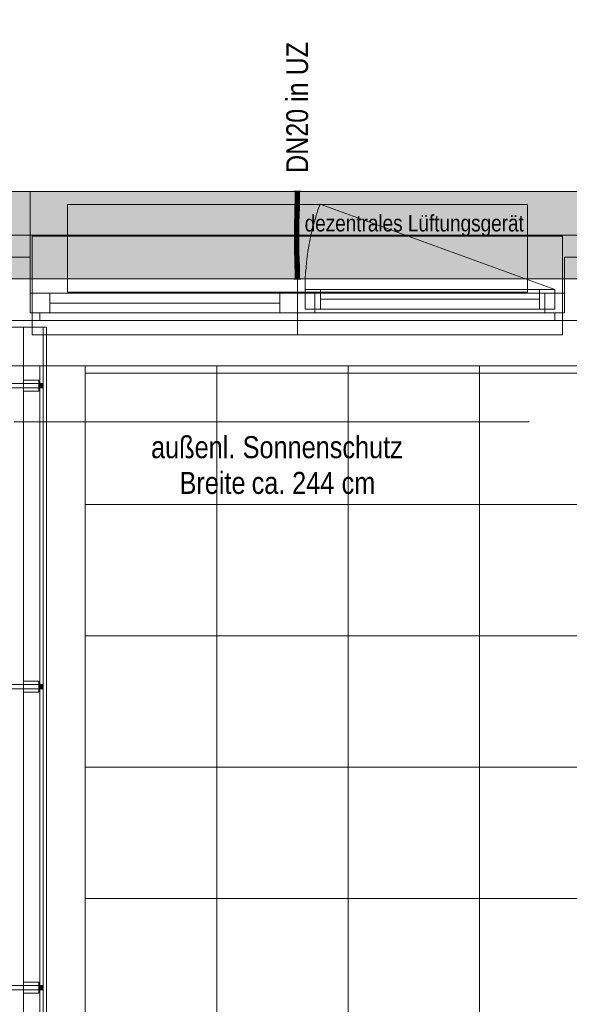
# Model space of a CAD drawing. Extents: x -620 to 300, y 62 to 1112.
# Tile 11 of 53: x -450 to -399, y 314 to 404. Entities that reach past the tile are written whole.
import ezdxf
from ezdxf.lldxf.tags import DXFTag

# ---------------------------------------------------------------- set-up
doc = ezdxf.new("R2010")
doc.units = 0
doc.layers.get('0').update_dxf_attribs({"lineweight": 13})
for name, color, linetype, lineweight, true_color in [('30 -33 Aussenwände- 7 Fassade_ Elemente', 7, 'Continuous', 9, 0x00aacc), ('30 -35 Decken- 1 Konstruktion-Träger- Stahlbeton', 7, 'grob-A06GA1UR8I', 13, 0x33aa00), ('30 -36 Dächer- 3 Dachbeläge', 7, 'Continuous', 15, 0x9999ff), ('30 -36 Dächer- 4 Dachbekleidungen', 7, 'Continuous', 9, 0xccccff), ('70 -72 Beschriftung- 1 Beschriftung allgemein', 7, 'Continuous', 9, 0xff6633), ('E_Leerrohr 20', 7, 'Continuous', 13, 0xcc0099), ('E_Leerrohr 20-Shading', 7, 'Continuous', 13, 0xcc0099), ('iwb_Schraffur_Unterzug', 7, 'Continuous', 5, 0xffffcc)]:
    doc.layers.add(name, color=color, linetype=linetype, lineweight=lineweight, true_color=true_color)
for name, color, linetype, lineweight in [('60- 61 allgemeine Ausstattung- 4 Terrassen', 7, 'Continuous', 9), ('70 -71 Achsen- 1 Gebäudeachsen', 7, 'STRICHPUNKT2-A06GA1UQ8I', 18), ('Detailelementbeschriftung', 7, 'Continuous', 9)]:
    doc.layers.add(name, color=color, linetype=linetype, lineweight=lineweight)
doc.styles.get("Standard").update_dxf_attribs({"font": 'ARIALN.TTF'})
tags = doc.linetypes.add('grob-A06GA1UR8I', pattern=[14, 3, -8, 3]).pattern_tags.tags
tags[8:9] = [DXFTag(74, 4), DXFTag(75, 0), DXFTag(340, '0'), DXFTag(46, 0.0), DXFTag(50, 0.0), DXFTag(44, 0.0), DXFTag(45, 0.0)]
tags[6:7] = [DXFTag(74, 4), DXFTag(75, 0), DXFTag(340, '0'), DXFTag(46, 0.0), DXFTag(50, 0.0), DXFTag(44, 0.0), DXFTag(45, 0.0)]
tags[4:5] = [DXFTag(74, 4), DXFTag(75, 0), DXFTag(340, '0'), DXFTag(46, 0.0), DXFTag(50, 0.0), DXFTag(44, 0.0), DXFTag(45, 0.0)]
tags = doc.linetypes.add('STRICHPUNKT2', pattern=[12.7, 6.35, -3.175, 0, -3.175]).pattern_tags.tags
tags[10:11] = [DXFTag(74, 4), DXFTag(75, 0), DXFTag(340, '0'), DXFTag(46, 0.0), DXFTag(50, 0.0), DXFTag(44, 0.0), DXFTag(45, 0.0)]
tags[8:9] = [DXFTag(74, 4), DXFTag(75, 0), DXFTag(340, '0'), DXFTag(46, 0.0), DXFTag(50, 0.0), DXFTag(44, 0.0), DXFTag(45, 0.0)]
tags[6:7] = [DXFTag(74, 4), DXFTag(75, 0), DXFTag(340, '0'), DXFTag(46, 0.0), DXFTag(50, 0.0), DXFTag(44, 0.0), DXFTag(45, 0.0)]
tags[4:5] = [DXFTag(74, 4), DXFTag(75, 0), DXFTag(340, '0'), DXFTag(46, 0.0), DXFTag(50, 0.0), DXFTag(44, 0.0), DXFTag(45, 0.0)]
tags = doc.linetypes.add('STRICHPUNKT2-A06GA1UQ8I', pattern=[12.7, 6.35, -3.175, 0, -3.175]).pattern_tags.tags
tags[10:11] = [DXFTag(74, 4), DXFTag(75, 0), DXFTag(340, '0'), DXFTag(46, 0.0), DXFTag(50, 0.0), DXFTag(44, 0.0), DXFTag(45, 0.0)]
tags[8:9] = [DXFTag(74, 4), DXFTag(75, 0), DXFTag(340, '0'), DXFTag(46, 0.0), DXFTag(50, 0.0), DXFTag(44, 0.0), DXFTag(45, 0.0)]
tags[6:7] = [DXFTag(74, 4), DXFTag(75, 0), DXFTag(340, '0'), DXFTag(46, 0.0), DXFTag(50, 0.0), DXFTag(44, 0.0), DXFTag(45, 0.0)]
tags[4:5] = [DXFTag(74, 4), DXFTag(75, 0), DXFTag(340, '0'), DXFTag(46, 0.0), DXFTag(50, 0.0), DXFTag(44, 0.0), DXFTag(45, 0.0)]

# ---------------------------------------------------------------- blocks, each defined once
blk = doc.blocks.new('Shading-A06GA1Q08I', base_point=(-424.183, 385.551))
at = {"layer": 'E_Leerrohr 20-Shading', "color": 224, "true_color": 0x8d0069}
for points in [[(-424.421, 388.453), (-424.48, 388.453), (-424.427, 387.731), (-424.486, 387.732)], [(-424.124, 388.453), (-424.138, 388.453), (-424.133, 387.726), (-424.144, 387.726)], [(-424.133, 387.726), (-424.114, 387.726), (-424.124, 388.453), (-424.104, 388.453)], [(-424.104, 388.453), (-424.114, 387.726), (-424.094, 388.453), (-424.106, 387.726)], [(-424.094, 388.453), (-424.106, 387.726), (-424.08, 388.453), (-424.09, 387.726)], [(-424.09, 387.726), (-424.086, 387.726), (-424.08, 388.453)], [(-424.444, 387.007), (-424.501, 387.009), (-424.467, 386.283), (-424.521, 386.284)], [(-424.427, 387.731), (-424.486, 387.732), (-424.444, 387.007), (-424.501, 387.009)], [(-424.462, 386.283), (-424.443, 387.007), (-424.467, 386.283), (-424.444, 387.007)], [(-424.443, 387.007), (-424.427, 387.731), (-424.444, 387.007)], [(-424.153, 387), (-424.16, 387), (-424.178, 386.275), (-424.179, 386.275)], [(-424.153, 387), (-424.178, 386.275), (-424.151, 387), (-424.174, 386.275)], [(-424.174, 386.275), (-424.163, 386.275), (-424.151, 387), (-424.136, 387)], [(-424.136, 387), (-424.163, 386.275), (-424.129, 387), (-424.157, 386.275)], [(-424.133, 387.726), (-424.144, 387.726), (-424.153, 387), (-424.16, 387)], [(-424.129, 387), (-424.157, 386.275), (-424.117, 386.999), (-424.15, 386.274)], [(-424.136, 387.59), (-424.153, 387), (-424.151, 387)], [(-424.133, 387.726), (-424.136, 387.59), (-424.136, 387), (-424.151, 387)], [(-424.15, 386.274), (-424.121, 386.274), (-424.117, 386.999), (-424.101, 386.999)], [(-424.114, 387.726), (-424.136, 387), (-424.106, 387.726), (-424.129, 387)], [(-424.133, 387.726), (-424.136, 387), (-424.114, 387.726)], [(-424.106, 387.726), (-424.129, 387), (-424.09, 387.726), (-424.117, 386.999)], [(-424.117, 386.999), (-424.101, 386.999), (-424.09, 387.726), (-424.086, 387.726)], [(-424.54, 385.559), (-424.474, 386.015), (-424.528, 386.016)], [(-424.491, 385.558), (-424.47, 386.015), (-424.54, 385.559), (-424.474, 386.015)], [(-424.528, 386.016), (-424.475, 386.015), (-424.521, 386.284), (-424.475, 386.019)], [(-424.521, 386.284), (-424.475, 386.019), (-424.467, 386.283)], [(-424.481, 385.557), (-424.468, 386.057), (-424.491, 385.558)], [(-424.475, 386.019), (-424.462, 386.283), (-424.467, 386.283)], [(-424.475, 386.019), (-424.474, 386.015), (-424.462, 386.283), (-424.468, 386.057)], [(-424.475, 386.015), (-424.474, 386.015), (-424.475, 386.019)], [(-424.47, 386.015), (-424.468, 386.057), (-424.474, 386.015)], [(-424.186, 386.008), (-424.186, 386.013), (-424.199, 385.551)], [(-424.183, 385.981), (-424.186, 386.008), (-424.196, 385.551), (-424.199, 385.551)], [(-424.196, 385.551), (-424.19, 385.551), (-424.183, 385.981), (-424.176, 385.914)], [(-424.174, 386.275), (-424.186, 386.008), (-424.183, 385.981)], [(-424.174, 386.275), (-424.178, 386.275), (-424.186, 386.008), (-424.182, 386.142)], [(-424.178, 386.275), (-424.179, 386.275), (-424.186, 386.013)], [(-424.182, 386.142), (-424.186, 386.013), (-424.186, 386.008)], [(-424.183, 385.981), (-424.176, 385.914), (-424.174, 386.275), (-424.163, 386.275)], [(-424.163, 386.275), (-424.176, 385.914), (-424.157, 386.275), (-424.172, 385.869)], [(-424.166, 386.014), (-424.172, 385.869), (-424.162, 386.014), (-424.169, 385.844)], [(-424.162, 386.014), (-424.169, 385.844), (-424.128, 386.013), (-424.14, 385.55)], [(-424.15, 386.274), (-424.157, 386.275), (-424.162, 386.014), (-424.166, 386.014)], [(-424.15, 386.274), (-424.162, 386.014), (-424.121, 386.274), (-424.128, 386.013)], [(-424.491, 385.558), (-424.54, 385.559), (-424.514, 384.831), (-424.553, 384.832)], [(-424.495, 384.831), (-424.481, 385.557), (-424.514, 384.831), (-424.491, 385.558)], [(-424.209, 384.828), (-424.19, 385.551), (-424.212, 384.828), (-424.196, 385.551)], [(-424.196, 385.551), (-424.199, 385.551), (-424.212, 384.828)], [(-424.19, 385.551), (-424.209, 384.828), (-424.195, 385.156), (-424.206, 384.828)], [(-424.206, 384.828), (-424.205, 384.828), (-424.195, 385.156)], [(-424.195, 385.156), (-424.205, 384.828), (-424.14, 385.55), (-424.153, 384.827)], [(-424.195, 385.156), (-424.14, 385.55), (-424.183, 385.551)], [(-424.184, 385.551), (-424.195, 385.156), (-424.183, 385.551)], [(-424.19, 385.551), (-424.195, 385.156), (-424.184, 385.551)], [(-424.176, 385.914), (-424.19, 385.551), (-424.172, 385.869), (-424.184, 385.551)], [(-424.172, 385.869), (-424.184, 385.551), (-424.169, 385.844), (-424.183, 385.551)], [(-424.183, 385.551), (-424.14, 385.55), (-424.169, 385.844)], [(-424.519, 384.104), (-424.518, 384.299), (-424.557, 384.104), (-424.556, 384.299)], [(-424.518, 384.299), (-424.514, 384.831), (-424.556, 384.299), (-424.553, 384.832)], [(-424.498, 384.104), (-424.495, 384.831), (-424.519, 384.104), (-424.514, 384.831)], [(-424.214, 384.302), (-424.215, 384.105), (-424.214, 384.3)], [(-424.215, 384.105), (-424.213, 384.105), (-424.214, 384.3), (-424.211, 384.29)], [(-424.209, 384.828), (-424.212, 384.828), (-424.214, 384.302)], [(-424.211, 384.681), (-424.214, 384.302), (-424.214, 384.3)], [(-424.214, 384.3), (-424.21, 384.465), (-424.212, 384.465)], [(-424.211, 384.29), (-424.209, 384.465), (-424.214, 384.3), (-424.21, 384.465)], [(-424.211, 384.29), (-424.213, 384.105), (-424.21, 384.287), (-424.211, 384.105)], [(-424.21, 384.465), (-424.211, 384.681), (-424.212, 384.465)], [(-424.205, 384.828), (-424.211, 384.303), (-424.153, 384.827), (-424.156, 384.303)], [(-424.21, 384.465), (-424.208, 384.538), (-424.211, 384.681), (-424.209, 384.828)], [(-424.211, 384.303), (-424.211, 384.29), (-424.156, 384.303), (-424.157, 384.105)], [(-424.211, 384.105), (-424.157, 384.105), (-424.21, 384.287)], [(-424.209, 384.465), (-424.208, 384.538), (-424.21, 384.465)], [(-424.209, 384.828), (-424.208, 384.538), (-424.206, 384.828)], [(-424.208, 384.538), (-424.205, 384.828), (-424.206, 384.828)], [(-424.519, 384.104), (-424.557, 384.104), (-424.506, 383.493), (-424.549, 383.492)], [(-424.506, 383.493), (-424.549, 383.492), (-424.48, 382.884), (-424.534, 382.882)], [(-424.49, 383.494), (-424.498, 384.104), (-424.506, 383.493), (-424.519, 384.104)], [(-424.475, 382.884), (-424.49, 383.494), (-424.48, 382.884), (-424.506, 383.493)], [(-424.207, 383.499), (-424.198, 383.499), (-424.213, 384.105), (-424.211, 384.105)], [(-424.198, 383.499), (-424.149, 383.5), (-424.211, 384.105), (-424.157, 384.105)], [(-424.198, 383.499), (-424.207, 383.499), (-424.172, 382.892), (-424.193, 382.892)], [(-424.134, 382.893), (-424.149, 383.5), (-424.172, 382.892), (-424.198, 383.499)], [(-424.457, 382.275), (-424.468, 382.645), (-424.534, 382.882), (-424.48, 382.884)], [(-424.457, 382.275), (-424.534, 382.882), (-424.516, 382.273)], [(-424.468, 382.645), (-424.475, 382.884), (-424.48, 382.884)], [(-424.172, 382.892), (-424.193, 382.892), (-424.142, 382.284), (-424.174, 382.283)], [(-424.116, 382.285), (-424.134, 382.893), (-424.142, 382.284), (-424.172, 382.892)], [(-424.457, 382.275), (-424.516, 382.273), (-424.44, 381.667), (-424.498, 381.666)], [(-424.44, 381.667), (-424.498, 381.666), (-424.426, 381.06), (-424.485, 381.059)], [(-424.142, 382.284), (-424.174, 382.283), (-424.111, 381.675), (-424.157, 381.674)], [(-424.111, 381.675), (-424.157, 381.674), (-424.089, 381.065), (-424.143, 381.064)], [(-424.098, 381.676), (-424.116, 382.285), (-424.111, 381.675), (-424.142, 382.284)], [(-424.085, 381.065), (-424.098, 381.676), (-424.089, 381.065), (-424.111, 381.675)], [(-424.426, 381.06), (-424.485, 381.059), (-424.421, 380.453), (-424.48, 380.453)], [(-424.08, 380.453), (-424.089, 381.065), (-424.138, 380.453), (-424.143, 381.064)], [(-424.08, 380.453), (-424.085, 381.065), (-424.089, 381.065)]]:
    blk.add_solid(points, dxfattribs=at)
at = {"layer": 'E_Leerrohr 20-Shading', "color": 222, "true_color": 0xc40093}
for points in [[(-424.387, 388.453), (-424.421, 388.453), (-424.38, 387.73), (-424.427, 387.731)], [(-424.358, 387.73), (-424.363, 388.453), (-424.38, 387.73), (-424.387, 388.453)], [(-424.314, 387.729), (-424.314, 388.453), (-424.358, 387.73), (-424.363, 388.453)], [(-424.286, 387.729), (-424.28, 388.453), (-424.314, 387.729), (-424.314, 388.453)], [(-424.28, 388.453), (-424.286, 387.729), (-424.281, 387.728)], [(-424.281, 387.728), (-424.275, 387.728), (-424.28, 388.453)], [(-424.275, 387.728), (-424.144, 387.726), (-424.28, 388.453), (-424.138, 388.453)], [(-424.377, 387.006), (-424.443, 387.007), (-424.376, 386.28), (-424.462, 386.283)], [(-424.377, 387.006), (-424.44, 387.129), (-424.443, 387.007)], [(-424.377, 387.006), (-424.38, 387.73), (-424.44, 387.129), (-424.424, 387.731)], [(-424.424, 387.731), (-424.427, 387.731), (-424.44, 387.129)], [(-424.358, 387.005), (-424.358, 387.73), (-424.377, 387.006), (-424.38, 387.73)], [(-424.36, 386.28), (-424.358, 387.005), (-424.376, 386.28), (-424.377, 387.006)], [(-424.36, 386.28), (-424.334, 386.279), (-424.358, 387.005), (-424.323, 387.004)], [(-424.358, 387.005), (-424.314, 387.729), (-424.358, 387.73)], [(-424.358, 387.005), (-424.323, 387.004), (-424.314, 387.729), (-424.315, 387.59)], [(-424.334, 386.279), (-424.325, 386.279), (-424.323, 387.004), (-424.319, 387.004)], [(-424.321, 386.279), (-424.301, 387.004), (-424.325, 386.279), (-424.319, 387.004)], [(-424.323, 387.004), (-424.319, 387.004), (-424.315, 387.59)], [(-424.286, 387.003), (-424.301, 387.004), (-424.292, 386.278), (-424.321, 386.279)], [(-424.301, 387.004), (-424.286, 387.729), (-424.319, 387.004), (-424.314, 387.729)], [(-424.281, 387.728), (-424.286, 387.729), (-424.286, 387.003), (-424.301, 387.004)], [(-424.179, 386.275), (-424.16, 387), (-424.292, 386.278), (-424.286, 387.003)], [(-424.286, 387.003), (-424.264, 387.003), (-424.281, 387.728), (-424.275, 387.728)], [(-424.264, 387.003), (-424.16, 387), (-424.275, 387.728), (-424.144, 387.726)], [(-424.468, 386.057), (-424.481, 385.557), (-424.459, 385.557)], [(-424.375, 385.766), (-424.462, 386.283), (-424.459, 385.557), (-424.468, 386.057)], [(-424.376, 386.28), (-424.462, 386.283), (-424.375, 385.766)], [(-424.36, 386.28), (-424.376, 386.28), (-424.361, 385.681), (-424.375, 385.766)], [(-424.36, 386.28), (-424.361, 385.681), (-424.334, 386.279), (-424.337, 386.088)], [(-424.337, 386.088), (-424.361, 385.681), (-424.345, 385.583)], [(-424.325, 386.279), (-424.337, 386.088), (-424.34, 385.554), (-424.345, 385.583)], [(-424.327, 386.143), (-424.325, 386.279), (-424.34, 385.554)], [(-424.328, 386.015), (-424.327, 386.143), (-424.34, 385.554)], [(-424.328, 386.015), (-424.34, 385.554), (-424.325, 386.015), (-424.336, 385.554)], [(-424.337, 386.088), (-424.325, 386.279), (-424.334, 386.279)], [(-424.336, 385.554), (-424.237, 385.552), (-424.325, 386.015), (-424.246, 386.014)], [(-424.328, 386.015), (-424.321, 386.279), (-424.325, 386.279)], [(-424.328, 386.015), (-424.294, 386.014), (-424.321, 386.279), (-424.292, 386.278)], [(-424.294, 386.014), (-424.186, 386.013), (-424.292, 386.278), (-424.179, 386.275)], [(-424.237, 385.552), (-424.199, 385.551), (-424.246, 386.014), (-424.186, 386.013)], [(-424.459, 385.557), (-424.481, 385.557), (-424.449, 384.831), (-424.495, 384.831)], [(-424.375, 385.766), (-424.459, 385.557), (-424.375, 385.555)], [(-424.371, 384.83), (-424.375, 385.555), (-424.449, 384.831), (-424.459, 385.557)], [(-424.375, 385.555), (-424.362, 385.555), (-424.375, 385.766), (-424.361, 385.681)], [(-424.36, 384.829), (-424.362, 385.555), (-424.371, 384.83), (-424.375, 385.555)], [(-424.361, 385.681), (-424.362, 385.555), (-424.345, 385.583), (-424.345, 385.554)], [(-424.36, 384.829), (-424.353, 384.829), (-424.362, 385.555), (-424.345, 385.554)], [(-424.353, 384.829), (-424.34, 385.554), (-424.345, 385.554)], [(-424.336, 385.554), (-424.34, 385.554), (-424.35, 384.829), (-424.353, 384.829)], [(-424.227, 384.828), (-424.237, 385.552), (-424.35, 384.829), (-424.336, 385.554)], [(-424.345, 385.554), (-424.34, 385.554), (-424.345, 385.583)], [(-424.212, 384.828), (-424.199, 385.551), (-424.227, 384.828), (-424.237, 385.552)], [(-424.495, 384.831), (-424.498, 384.104), (-424.449, 384.588), (-424.447, 384.104)], [(-424.449, 384.831), (-424.495, 384.831), (-424.449, 384.588)], [(-424.367, 384.468), (-424.371, 384.83), (-424.449, 384.588), (-424.449, 384.831)], [(-424.449, 384.588), (-424.363, 384.105), (-424.363, 384.138)], [(-424.449, 384.588), (-424.448, 384.558), (-424.363, 384.105), (-424.443, 384.104)], [(-424.367, 384.468), (-424.449, 384.588), (-424.426, 384.469)], [(-424.448, 384.558), (-424.447, 384.104), (-424.443, 384.104)], [(-424.363, 384.138), (-424.367, 384.468), (-424.426, 384.469)], [(-424.371, 384.83), (-424.367, 384.468), (-424.36, 384.829), (-424.362, 384.468)], [(-424.367, 384.468), (-424.363, 384.138), (-424.362, 384.468)], [(-424.362, 384.468), (-424.363, 384.138), (-424.358, 384.468), (-424.357, 384.105)], [(-424.359, 384.678), (-424.36, 384.829), (-424.358, 384.468), (-424.362, 384.468)], [(-424.356, 384.301), (-424.353, 384.829), (-424.36, 384.829)], [(-424.357, 384.105), (-424.356, 384.301), (-424.359, 384.678)], [(-424.357, 384.105), (-424.302, 384.105), (-424.356, 384.301), (-424.302, 384.302)], [(-424.356, 384.301), (-424.226, 384.302), (-424.353, 384.829), (-424.227, 384.828)], [(-424.302, 384.302), (-424.302, 384.105), (-424.226, 384.302), (-424.225, 384.105)], [(-424.226, 384.302), (-424.214, 384.302), (-424.227, 384.828), (-424.212, 384.828)], [(-424.225, 384.105), (-424.215, 384.105), (-424.226, 384.302), (-424.214, 384.302)], [(-424.447, 384.104), (-424.498, 384.104), (-424.453, 383.494), (-424.49, 383.494)], [(-424.453, 383.494), (-424.49, 383.494), (-424.463, 382.884), (-424.475, 382.884)], [(-424.463, 382.884), (-424.435, 382.885), (-424.453, 383.494), (-424.439, 383.495)], [(-424.453, 383.494), (-424.439, 383.495), (-424.447, 384.104), (-424.443, 384.104)], [(-424.439, 383.495), (-424.35, 383.496), (-424.443, 384.104), (-424.363, 384.105)], [(-424.435, 382.885), (-424.334, 382.888), (-424.439, 383.495), (-424.349, 383.496)], [(-424.363, 384.105), (-424.357, 384.105), (-424.363, 384.138)], [(-424.349, 383.496), (-424.357, 384.105), (-424.35, 383.496), (-424.363, 384.105)], [(-424.302, 384.105), (-424.357, 384.105), (-424.3, 383.497), (-424.349, 383.496)], [(-424.3, 383.497), (-424.349, 383.496), (-424.296, 382.889), (-424.334, 382.888)], [(-424.3, 383.497), (-424.231, 383.498), (-424.302, 384.105), (-424.225, 384.105)], [(-424.193, 382.892), (-424.207, 383.499), (-424.296, 382.889), (-424.3, 383.497)], [(-424.231, 383.498), (-424.207, 383.499), (-424.225, 384.105), (-424.215, 384.105)], [(-424.463, 382.884), (-424.475, 382.884), (-424.468, 382.645)], [(-424.464, 382.856), (-424.468, 382.645), (-424.459, 382.624)], [(-424.468, 382.645), (-424.457, 382.275), (-424.459, 382.624), (-424.452, 382.275)], [(-424.463, 382.884), (-424.464, 382.856), (-424.434, 382.563), (-424.459, 382.624)], [(-424.463, 382.884), (-424.434, 382.563), (-424.435, 382.885)], [(-424.452, 382.275), (-424.433, 382.276), (-424.459, 382.624), (-424.434, 382.563)], [(-424.435, 382.885), (-424.435, 382.715), (-424.334, 382.888), (-424.329, 382.717)], [(-424.435, 382.715), (-424.434, 382.563), (-424.329, 382.717), (-424.316, 382.279)], [(-424.433, 382.276), (-424.316, 382.279), (-424.434, 382.563)], [(-424.296, 382.889), (-424.334, 382.888), (-424.29, 382.28), (-424.316, 382.279)], [(-424.174, 382.283), (-424.193, 382.892), (-424.29, 382.28), (-424.296, 382.889)], [(-424.452, 382.275), (-424.457, 382.275), (-424.44, 381.667)], [(-424.43, 381.667), (-424.433, 382.276), (-424.44, 381.667), (-424.452, 382.275)], [(-424.43, 381.667), (-424.44, 381.667), (-424.426, 381.06)], [(-424.298, 381.671), (-424.316, 382.279), (-424.43, 381.667), (-424.433, 382.276)], [(-424.285, 381.062), (-424.298, 381.671), (-424.426, 381.06), (-424.43, 381.667)], [(-424.29, 382.28), (-424.316, 382.279), (-424.285, 381.671), (-424.298, 381.671)], [(-424.157, 381.674), (-424.298, 381.671), (-424.143, 381.064), (-424.285, 381.062)], [(-424.157, 381.674), (-424.174, 382.283), (-424.285, 381.671), (-424.29, 382.28)], [(-424.285, 381.062), (-424.426, 381.06), (-424.28, 380.453), (-424.421, 380.453)], [(-424.143, 381.064), (-424.285, 381.062), (-424.138, 380.453), (-424.28, 380.453)]]:
    blk.add_solid(points, dxfattribs=at)
blk = doc.blocks.new('Shading-A06GA1Q28I', base_point=(-424.144, 387.665))
at = {"layer": 'E_Leerrohr 20-Shading', "color": 224, "true_color": 0xae0082}
for points in [[(-424.435, 388.465), (-424.61, 388.465), (-424.434, 388.453), (-424.61, 388.453)], [(-424.328, 388.453), (-424.48, 388.453), (-424.323, 387.665), (-424.48, 387.665)], [(-424.42, 388.453), (-424.421, 388.465), (-424.434, 388.453), (-424.435, 388.465)], [(-424.392, 388.465), (-424.421, 388.465), (-424.392, 388.453), (-424.42, 388.453)], [(-424.392, 388.465), (-424.392, 388.453), (-424.367, 388.465), (-424.367, 388.453)], [(-424.367, 388.453), (-424.28, 388.453), (-424.367, 388.465), (-424.28, 388.465)], [(-424.3, 388.453), (-424.328, 388.453), (-424.298, 387.665), (-424.323, 387.665)], [(-424.298, 387.665), (-424.28, 387.665), (-424.3, 388.453), (-424.28, 388.453)], [(-424.215, 388.465), (-424.28, 388.465), (-424.215, 388.453), (-424.28, 388.453)], [(-424.231, 388.453), (-424.28, 388.453), (-424.276, 387.665), (-424.28, 387.849)], [(-424.28, 387.849), (-424.28, 387.665), (-424.276, 387.665)], [(-424.231, 388.453), (-424.276, 387.665), (-424.235, 387.665)], [(-424.231, 388.453), (-424.235, 387.665), (-424.162, 388.453), (-424.174, 387.665)], [(-424.069, 388.465), (-424.215, 388.465), (-424.069, 388.453), (-424.215, 388.453)], [(-424.162, 388.453), (-424.174, 387.665), (-424.128, 388.453), (-424.144, 387.665)], [(-424.144, 387.665), (-424.08, 387.665), (-424.128, 388.453), (-424.08, 388.453)], [(-424.069, 388.453), (-424.064, 388.453), (-424.069, 388.465), (-424.064, 388.465)], [(-424.064, 388.453), (-424.009, 388.453), (-424.064, 388.465), (-424.009, 388.465)], [(-424.009, 388.453), (-423.95, 388.453), (-424.009, 388.465), (-423.95, 388.465)]]:
    blk.add_solid(points, dxfattribs=at)
blk = doc.blocks.new('Shading-A06GA1Q48I', base_point=(-424.08, 380.453))
at = {"layer": 'E_Leerrohr 20-Shading', "color": 224, "true_color": 0xae0082}
for points in [[(-424.28, 380.453), (-424.282, 381.241), (-424.48, 380.453), (-424.48, 381.241)], [(-424.28, 380.453), (-424.28, 381.241), (-424.282, 381.241)], [(-424.08, 380.453), (-424.08, 381.241), (-424.28, 380.453), (-424.275, 381.241)], [(-424.275, 381.241), (-424.28, 381.241), (-424.28, 380.453)], [(-424.372, 380.453), (-424.61, 380.453), (-424.371, 380.441), (-424.61, 380.441)], [(-424.28, 380.441), (-424.28, 380.453), (-424.371, 380.441), (-424.372, 380.453)], [(-424.215, 380.453), (-424.28, 380.453), (-424.215, 380.441), (-424.28, 380.441)], [(-424.058, 380.441), (-424.058, 380.453), (-424.215, 380.441), (-424.215, 380.453)], [(-423.95, 380.441), (-423.95, 380.453), (-424.058, 380.441), (-424.058, 380.453)]]:
    blk.add_solid(points, dxfattribs=at)
blk = doc.blocks.new('Referenz-A06GA1UT8I')
at = {"layer": '30 -33 Aussenwände- 7 Fassade_ Elemente', "color": 0, "linetype": 'Continuous', "lineweight": -2, "ltscale": 0.13}
for p, q in [((-451.079, 388.453), (-448.679, 388.453)), ((-295.079, 388.453), (-451.079, 388.453)), ((-448.679, 388.453), (-448.679, 382.453)), ((-448.679, 382.453), (-451.079, 382.453)), ((-448.679, 382.453), (-451.079, 382.453)), ((-448.679, 377.353), (-448.679, 382.453)), ((-448.679, 377.353), (-448.679, 382.453)), ((-399.879, 382.453), (-399.879, 377.353)), ((-397.479, 382.453), (-399.879, 382.453)), ((-448.679, 377.353), (-448.679, 379.153)), ((-448.679, 377.353), (-448.679, 379.153)), ((-448.679, 379.153), (-446.879, 379.153)), ((-448.679, 379.153), (-424.279, 379.153)), ((-446.879, 379.153), (-446.879, 377.353)), ((-425.879, 377.353), (-425.879, 379.153)), ((-425.879, 379.153), (-424.279, 379.153)), ((-424.279, 379.153), (-424.279, 377.353)), ((-424.279, 379.153), (-399.879, 379.153)), ((-424.279, 377.353), (-424.279, 379.153)), ((-424.279, 379.153), (-422.679, 379.153)), ((-423.579, 377.703), (-423.579, 379.503)), ((-423.579, 379.503), (-422.179, 379.503)), ((-423.579, 377.703), (-423.579, 379.503)), ((-423.579, 379.503), (-400.779, 379.503)), ((-422.679, 379.153), (-422.679, 377.353)), ((-422.179, 379.503), (-422.179, 377.703)), ((-402.179, 377.703), (-402.179, 379.503)), ((-402.179, 379.503), (-400.779, 379.503)), ((-401.679, 379.153), (-399.879, 379.153)), ((-401.679, 377.353), (-401.679, 379.153)), ((-400.779, 379.503), (-400.779, 377.703)), ((-400.779, 379.503), (-400.779, 377.703)), ((-399.879, 379.153), (-399.879, 377.353)), ((-399.879, 379.153), (-399.879, 377.353)), ((-425.879, 378.253), (-446.879, 378.253)), ((-422.179, 378.603), (-402.179, 378.603)), ((-447.779, 377.353), (-448.679, 377.353)), ((-424.279, 377.353), (-448.679, 377.353)), ((-446.879, 377.353), (-448.679, 377.353)), ((-447.779, 377.353), (-448.679, 377.353)), ((-447.779, 376.653), (-447.779, 377.353)), ((-447.779, 376.653), (-447.779, 377.353)), ((-424.279, 377.353), (-425.879, 377.353)), ((-399.879, 377.353), (-424.279, 377.353)), ((-422.679, 377.353), (-424.279, 377.353)), ((-422.179, 377.703), (-423.579, 377.703)), ((-400.779, 377.703), (-423.579, 377.703)), ((-400.779, 377.703), (-402.179, 377.703)), ((-399.879, 377.353), (-401.679, 377.353)), ((-400.779, 377.353), (-400.779, 376.653)), ((-399.879, 377.353), (-400.779, 377.353)), ((47.221, 376.653), (-463.379, 376.653)), ((-451.079, 376.653), (-447.779, 376.653)), ((-451.079, 376.653), (-447.779, 376.653)), ((-400.779, 376.653), (-396.579, 376.653)), ((-454.179, 372.513), (-291.979, 372.513)), ((-447.779, 372.513), (-447.779, 211.653)), ((-447.179, 372.513), (-443.639, 372.513)), ((-447.179, 220.853), (-447.179, 372.513)), ((-443.639, 372.513), (-443.639, 220.853))]:
    blk.add_line(p, q, dxfattribs=at)
at = {"layer": '30 -33 Aussenwände- 7 Fassade_ Elemente', "color": 0, "linetype": 'grob-A06GA1UR8I', "lineweight": -2, "ltscale": 0.13}
for p, q in [((-445.279, 387.253), (-403.279, 387.253)), ((-445.279, 379.253), (-445.279, 387.253)), ((-400.779, 379.503), (-422.204, 387.301)), ((-403.279, 387.253), (-403.279, 379.253)), ((-403.279, 379.253), (-445.279, 379.253))]:
    blk.add_line(p, q, dxfattribs=at)
at = {"layer": '30 -33 Aussenwände- 7 Fassade_ Elemente', "color": 0, "lineweight": -2}
for p, q in [((-424.279, 384.353), (-448.479, 384.353)), ((-448.479, 384.353), (-448.479, 379.153)), ((-424.279, 379.153), (-424.279, 384.353)), ((-400.079, 384.353), (-424.279, 384.353)), ((-400.079, 379.153), (-400.079, 384.353)), ((-446.879, 379.153), (-448.479, 379.153)), ((-448.479, 379.153), (-448.479, 377.353)), ((-446.879, 379.153), (-446.879, 377.353)), ((-446.879, 379.153), (-425.879, 379.153)), ((-425.879, 379.153), (-425.879, 377.353)), ((-425.879, 379.153), (-424.279, 379.153)), ((-424.279, 379.153), (-424.279, 377.353)), ((-422.679, 379.153), (-424.279, 379.153)), ((-423.579, 379.503), (-423.579, 377.703)), ((-423.579, 379.503), (-422.179, 379.503)), ((-422.679, 377.353), (-422.679, 379.153)), ((-422.179, 379.503), (-422.179, 377.703)), ((-422.179, 379.503), (-402.179, 379.503)), ((-402.179, 379.503), (-402.179, 377.703)), ((-402.179, 379.503), (-400.779, 379.503)), ((-401.679, 377.353), (-401.679, 379.153)), ((-401.679, 379.153), (-400.079, 379.153)), ((-400.779, 379.503), (-400.779, 377.703)), ((-400.079, 379.153), (-400.079, 377.353)), ((-446.879, 378.253), (-425.879, 378.253)), ((-402.179, 378.603), (-422.179, 378.603)), ((-448.479, 375.353), (-448.479, 377.353)), ((-448.479, 377.353), (-446.879, 377.353)), ((-425.879, 377.353), (-446.879, 377.353)), ((-424.279, 377.353), (-425.879, 377.353)), ((-424.279, 377.353), (-422.679, 377.353)), ((-424.279, 377.353), (-424.279, 375.353)), ((-422.179, 377.703), (-423.579, 377.703)), ((-401.679, 377.353), (-422.679, 377.353)), ((-402.179, 377.703), (-422.179, 377.703)), ((-400.779, 377.703), (-402.179, 377.703)), ((-400.079, 377.353), (-401.679, 377.353)), ((-400.079, 377.353), (-400.079, 375.353)), ((-424.279, 375.353), (-448.479, 375.353)), ((-400.079, 375.353), (-424.279, 375.353))]:
    blk.add_line(p, q, dxfattribs=at)
at = {"layer": '30 -33 Aussenwände- 7 Fassade_ Elemente', "color": 0, "linetype": 'grob-A06GA1UR8I', "lineweight": -2, "ltscale": 0.13}
blk.add_ellipse((-400.779, 379.503), major_axis=(-21.425, 7.798), ratio=1, start_param=0, end_param=0.349066, dxfattribs=at)
at = {"layer": '30 -35 Decken- 1 Konstruktion-Träger- Stahlbeton', "color": 0, "lineweight": -2}
for p, q in [((-451.579, 388.453), (35.421, 388.453)), ((-451.579, 380.453), (35.421, 380.453))]:
    blk.add_line(p, q, dxfattribs=at)
at = {"layer": '30 -36 Dächer- 3 Dachbeläge', "color": 0, "linetype": 'Continuous', "lineweight": -2, "ltscale": 0.13}
for p, q in [((-447.179, 376.053), (-450.479, 376.053)), ((-447.179, 211.053), (-447.179, 376.053))]:
    blk.add_line(p, q, dxfattribs=at)
at = {"layer": '30 -36 Dächer- 3 Dachbeläge', "color": 0, "lineweight": -2}
for p, q in [((-447.479, 370.903), (-447.879, 370.903)), ((-447.879, 370.903), (-447.879, 370.503)), ((-447.879, 370.503), (-447.479, 370.503)), ((-447.479, 343.403), (-447.879, 343.403)), ((-447.879, 343.403), (-447.879, 343.003)), ((-447.879, 343.003), (-447.479, 343.003)), ((-447.479, 315.903), (-447.879, 315.903)), ((-447.879, 315.903), (-447.879, 315.503)), ((-447.879, 315.503), (-447.479, 315.503))]:
    blk.add_line(p, q, dxfattribs=at)
for points in [[(-447.879, 370.503), (-447.879, 370.903), (-447.479, 370.503)], [(-447.479, 370.503), (-447.879, 370.903), (-447.479, 370.903)], [(-447.879, 343.003), (-447.879, 343.403), (-447.479, 343.003)], [(-447.479, 343.003), (-447.879, 343.403), (-447.479, 343.403)], [(-447.879, 315.503), (-447.879, 315.903), (-447.479, 315.503)], [(-447.479, 315.503), (-447.879, 315.903), (-447.479, 315.903)]]:
    blk.add_solid(points, dxfattribs=at)
at = {"layer": '30 -36 Dächer- 4 Dachbekleidungen', "color": 0, "linetype": 'Continuous', "lineweight": -2, "ltscale": 0.13}
for p, q in [((-447.479, 376.053), (-449.279, 376.053)), ((-449.279, 376.053), (-449.279, 213.153)), ((-447.479, 211.353), (-447.479, 376.053)), ((-449.279, 370.903), (-450.479, 370.903)), ((-449.279, 371.203), (-447.879, 371.203)), ((-449.279, 370.903), (-447.879, 370.903)), ((-447.879, 371.203), (-447.879, 370.903)), ((-447.879, 370.903), (-447.879, 370.503)), ((-450.479, 370.503), (-449.279, 370.503)), ((-447.879, 370.503), (-449.279, 370.503)), ((-449.279, 370.203), (-447.879, 370.203)), ((-447.879, 370.203), (-447.879, 370.503)), ((-449.279, 343.703), (-447.879, 343.703)), ((-447.879, 343.703), (-447.879, 343.403)), ((-449.279, 343.403), (-450.479, 343.403)), ((-450.479, 343.003), (-449.279, 343.003)), ((-449.279, 343.403), (-447.879, 343.403)), ((-447.879, 343.003), (-449.279, 343.003)), ((-447.879, 343.403), (-447.879, 343.003)), ((-447.879, 342.703), (-447.879, 343.003)), ((-449.279, 342.703), (-447.879, 342.703)), ((-449.279, 315.903), (-450.479, 315.903)), ((-449.279, 316.203), (-447.879, 316.203)), ((-449.279, 315.903), (-447.879, 315.903)), ((-447.879, 316.203), (-447.879, 315.903)), ((-447.879, 315.903), (-447.879, 315.503)), ((-450.479, 315.503), (-449.279, 315.503)), ((-447.879, 315.503), (-449.279, 315.503)), ((-449.279, 315.203), (-447.879, 315.203)), ((-447.879, 315.203), (-447.879, 315.503))]:
    blk.add_line(p, q, dxfattribs=at)
at = {"layer": '60- 61 allgemeine Ausstattung- 4 Terrassen', "color": 0, "lineweight": -2}
for p, q in [((-395.639, 372.513), (-443.639, 372.513)), ((-443.639, 211.653), (-443.639, 372.513)), ((-443.639, 372.513), (-443.639, 220.253)), ((-431.639, 211.653), (-431.639, 372.513)), ((-419.639, 211.653), (-419.639, 372.513)), ((-407.639, 211.653), (-407.639, 372.513)), ((-443.639, 371.853), (-395.639, 371.853)), ((-443.639, 359.853), (-395.639, 359.853)), ((-443.639, 347.853), (-395.639, 347.853)), ((-443.639, 335.853), (-395.639, 335.853)), ((-443.639, 323.853), (-395.639, 323.853))]:
    blk.add_line(p, q, dxfattribs=at)
at = {"layer": '70 -71 Achsen- 1 Gebäudeachsen', "color": 0, "linetype": 'STRICHPUNKT2-A06GA1UQ8I', "lineweight": -2, "ltscale": 0.13}
blk.add_line((-538.631, 384.453), (76.308, 384.453), dxfattribs=at)
at = {"layer": '70 -72 Beschriftung- 1 Beschriftung allgemein', "color": 0, "linetype": 'Continuous', "lineweight": -2, "ltscale": 0.13}
blk.add_line((-450.127, 367.39), (-403.127, 367.39), dxfattribs=at)
at = {"layer": '30 -33 Aussenwände- 7 Fassade_ Elemente', "color": 0, "linetype": 'Continuous', "lineweight": -2, "ltscale": 0.13, "insert": (-423.616, 386.306), "char_height": 1.51033, "attachment_point": 1}
blk.add_mtext('{\\fArial Narrow;dezentrales Lüftungsgerät}', dxfattribs=at)
at = {"layer": '70 -72 Beschriftung- 1 Beschriftung allgemein', "color": 0, "linetype": 'Continuous', "lineweight": -2, "ltscale": 0.13, "char_height": 2.01377, "attachment_point": 1}
for s, insert in [('{\\fArial Narrow;außenl.}', (-437.636, 366.09)), ('{\\fArial Narrow;Sonnenschutz}', (-429.275, 366.09)), ('{\\fArial Narrow;Breite}', (-435.039, 362.828)), ('{\\fArial Narrow;244}', (-424.758, 362.828)), ('{\\fArial Narrow;ca.}', (-428.453, 362.828)), ('{\\fArial Narrow;cm}', (-420.243, 362.828))]:
    blk.add_mtext(s, dxfattribs=dict(at, insert=insert))
blk = doc.blocks.new('Referenz-A06GA1UV8I')
at = {"layer": 'iwb_Schraffur_Unterzug', "linetype": 'Continuous', "ltscale": 0.13}
blk.add_solid([(-451.579, 388.453), (35.421, 388.453), (-451.579, 380.453), (35.421, 380.453)], dxfattribs=at)
blk = doc.blocks.new('Einzeiliger Text-A06GA2798I')
at = {"color": 0, "lineweight": -2, "insert": (-425.299, 390.142), "char_height": 2, "attachment_point": 1, "rotation": 90}
blk.add_mtext('{\\fArial Narrow;DN20 in UZ}', dxfattribs=at)
blk = doc.blocks.new('Enddeckel-A06GA2818I')
at = {"color": 0, "linetype": 'ByBlock', "lineweight": -2, "ltscale": 0.13}
for p, q in [((-424.48, 381.241), (-424.48, 380.453)), ((-424.362, 381.241), (-424.48, 381.241)), ((-424.197, 381.241), (-424.362, 381.241)), ((-424.08, 381.241), (-424.197, 381.241)), ((-424.08, 380.453), (-424.08, 381.241)), ((-424.61, 380.453), (-424.61, 380.441)), ((-424.416, 380.453), (-424.61, 380.453)), ((-424.416, 380.441), (-424.61, 380.441)), ((-424.362, 380.453), (-424.48, 380.453)), ((-424.143, 380.453), (-424.416, 380.453)), ((-424.143, 380.441), (-424.416, 380.441)), ((-424.197, 380.453), (-424.362, 380.453)), ((-424.08, 380.453), (-424.197, 380.453)), ((-423.95, 380.453), (-424.143, 380.453)), ((-423.95, 380.441), (-424.143, 380.441)), ((-423.95, 380.441), (-423.95, 380.453))]:
    blk.add_line(p, q, dxfattribs=at)
at = {"color": 0, "linetype": 'STRICHPUNKT2', "lineweight": 5, "ltscale": 0.13}
blk.add_line((-424.28, 380.453), (-424.28, 381.241), dxfattribs=at)
blk = doc.blocks.new('Enddeckel-A06GA2858I')
at = {"color": 0, "linetype": 'ByBlock', "lineweight": -2, "ltscale": 0.13}
for p, q in [((-424.61, 388.465), (-424.61, 388.453)), ((-424.61, 388.465), (-424.416, 388.465)), ((-424.61, 388.453), (-424.416, 388.453)), ((-424.48, 388.453), (-424.48, 387.665)), ((-424.48, 388.453), (-424.362, 388.453)), ((-424.416, 388.465), (-424.143, 388.465)), ((-424.416, 388.453), (-424.143, 388.453)), ((-424.362, 388.453), (-424.197, 388.453)), ((-424.197, 388.453), (-424.08, 388.453)), ((-424.143, 388.465), (-423.95, 388.465)), ((-424.143, 388.453), (-423.95, 388.453)), ((-424.08, 387.665), (-424.08, 388.453)), ((-423.95, 388.453), (-423.95, 388.465)), ((-424.48, 387.665), (-424.362, 387.665)), ((-424.362, 387.665), (-424.197, 387.665)), ((-424.197, 387.665), (-424.08, 387.665))]:
    blk.add_line(p, q, dxfattribs=at)
at = {"color": 0, "linetype": 'STRICHPUNKT2', "lineweight": 5, "ltscale": 0.13}
blk.add_line((-424.28, 388.453), (-424.28, 387.665), dxfattribs=at)
blk = doc.blocks.new('Flexrohr-A06GA28F8I')
at = {"color": 0, "linetype": 'ByBlock', "lineweight": -2, "ltscale": 0.13}
for p, q in [((-424.48, 388.453), (-424.486, 387.732)), ((-424.48, 388.453), (-424.08, 388.453)), ((-424.471, 388.055), (-424.095, 388.052)), ((-424.08, 388.453), (-424.086, 387.726)), ((-424.501, 387.009), (-424.521, 386.284)), ((-424.486, 387.732), (-424.501, 387.009)), ((-424.493, 386.858), (-424.117, 386.849)), ((-424.484, 387.258), (-424.108, 387.25)), ((-424.475, 387.656), (-424.099, 387.65)), ((-424.101, 386.999), (-424.121, 386.274)), ((-424.086, 387.726), (-424.101, 386.999)), ((-424.521, 386.284), (-424.54, 385.559)), ((-424.515, 386.059), (-424.139, 386.049)), ((-424.504, 386.459), (-424.128, 386.449)), ((-424.121, 386.274), (-424.14, 385.55)), ((-424.54, 385.559), (-424.553, 384.832)), ((-424.533, 385.258), (-424.158, 385.251)), ((-424.525, 385.658), (-424.149, 385.65)), ((-424.14, 385.55), (-424.153, 384.827)), ((-424.553, 384.832), (-424.557, 384.104)), ((-424.543, 384.455), (-424.167, 384.454)), ((-424.541, 384.856), (-424.165, 384.852)), ((-424.153, 384.827), (-424.157, 384.105)), ((-424.557, 384.104), (-424.549, 383.492)), ((-424.549, 383.492), (-424.534, 382.882)), ((-424.544, 384.053), (-424.168, 384.055)), ((-424.539, 383.652), (-424.163, 383.657)), ((-424.531, 383.25), (-424.155, 383.259)), ((-424.157, 384.105), (-424.149, 383.5)), ((-424.149, 383.5), (-424.134, 382.893)), ((-424.534, 382.882), (-424.516, 382.273)), ((-424.521, 382.849), (-424.145, 382.86)), ((-424.509, 382.449), (-424.133, 382.46)), ((-424.134, 382.893), (-424.116, 382.285)), ((-424.516, 382.273), (-424.498, 381.666)), ((-424.498, 381.666), (-424.485, 381.059)), ((-424.497, 382.05), (-424.121, 382.06)), ((-424.486, 381.65), (-424.11, 381.66)), ((-424.116, 382.285), (-424.098, 381.676)), ((-424.098, 381.676), (-424.085, 381.065)), ((-424.485, 381.059), (-424.48, 380.453)), ((-424.477, 381.252), (-424.101, 381.259)), ((-424.471, 380.853), (-424.095, 380.857)), ((-424.085, 381.065), (-424.08, 380.453)), ((-424.48, 380.453), (-424.08, 380.453)), ((-424.468, 380.455), (-424.092, 380.455))]:
    blk.add_line(p, q, dxfattribs=at)

msp = doc.modelspace()

# ---------------------------------------------------------------- block references
at = {"color": 8, "lineweight": 13, "ltscale": 0.13, "true_color": 0x808080}
msp.add_blockref('Referenz-A06GA1UT8I', (0, 0), dxfattribs=at)
at = {"color": 8, "lineweight": 25, "ltscale": 0.25, "true_color": 0x808080}
msp.add_blockref('Referenz-A06GA1UV8I', (0, 0), dxfattribs=at)
at = {"layer": 'Detailelementbeschriftung', "ltscale": 0.13}
msp.add_blockref('Einzeiliger Text-A06GA2798I', (0, 0), dxfattribs=at)
at = {"layer": 'E_Leerrohr 20'}
for name, p in [('Shading-A06GA1Q28I', (-424.144, 387.665)), ('Shading-A06GA1Q08I', (-424.183, 385.551)), ('Shading-A06GA1Q48I', (-424.08, 380.453))]:
    msp.add_blockref(name, p, dxfattribs=at)
at = {"layer": 'E_Leerrohr 20', "ltscale": 0.13}
for name in ['Enddeckel-A06GA2858I', 'Flexrohr-A06GA28F8I', 'Enddeckel-A06GA2818I']:
    msp.add_blockref(name, (0, 0), dxfattribs=at)

doc.saveas('drawing.dxf')
